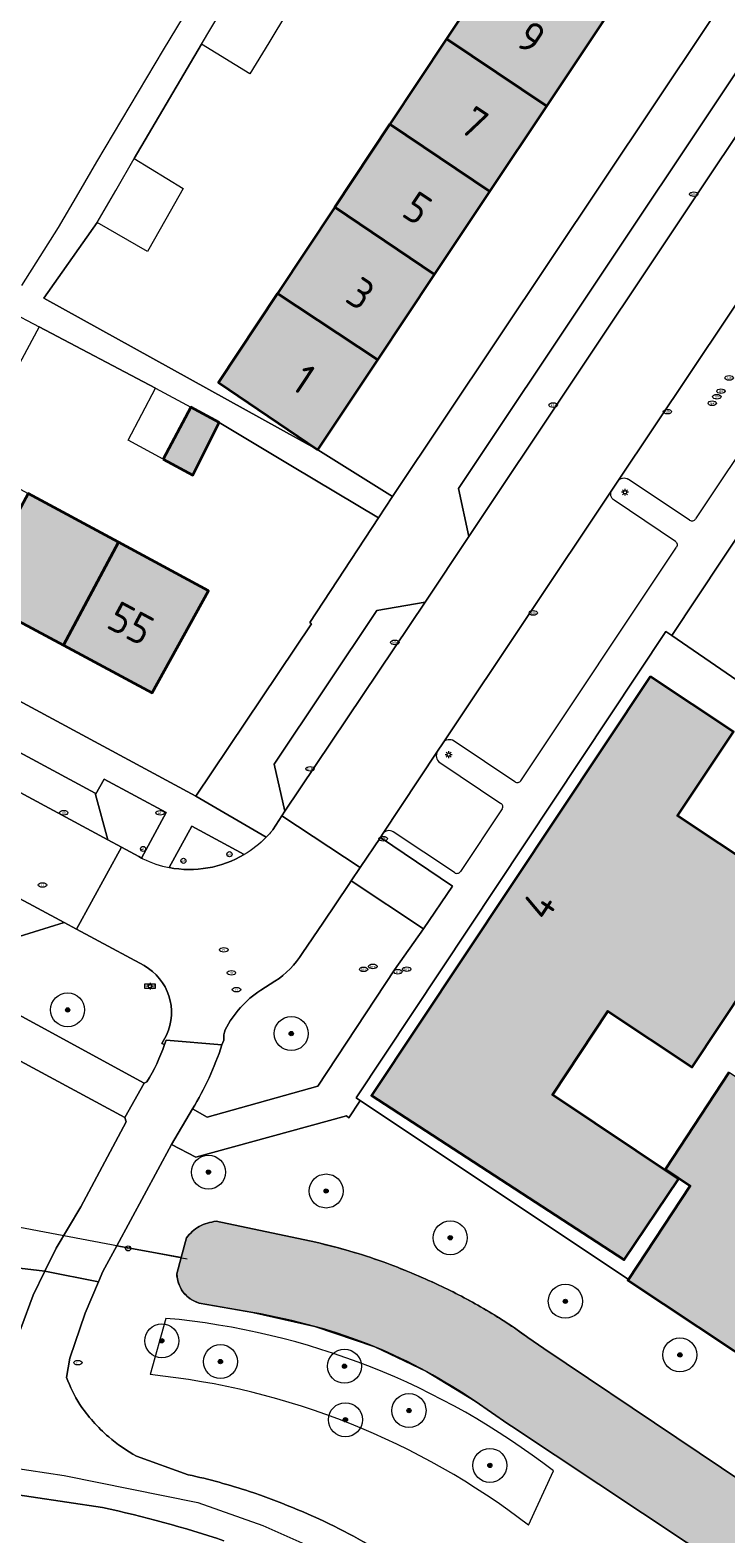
# Model space of a CAD drawing. Header units: metres. Extents: x 125349 to 128236, y 501602 to 503797.
# Tile 16 of 256: x 126282 to 126323, y 502087 to 502176. Entities that reach past the tile are written whole.
import ezdxf
from ezdxf.enums import TextEntityAlignment as Align

# ---------------------------------------------------------------- set-up
doc = ezdxf.new("R2010")
doc.units = ezdxf.units.M
doc.layers.get('0').update_dxf_attribs({"linetype": 'CONTINUOUS'})
for name, color, linetype, lineweight in [('B-WE-GK-BESCHOEIING-G', 130, 'GK-BESCHOEIING-SO', 18), ('B-WE-GR-BEPLANTING_CULTUUR_BODEMBEDEKKER-GV', 90, 'CONTINUOUS', 18), ('B-WE-GR-BEPLANTING_CULTUUR_HEESTERS-GV', 90, 'CONTINUOUS', 18), ('B-WE-GR-BOOM-S-500', 90, 'CONTINUOUS', 18), ('B-WE-GR-GROENVOORZIENING-GV', 80, 'CONTINUOUS', 18), ('B-WE-IE-MEUBILAIR-S', 7, 'CONTINUOUS', 18), ('B-WE-IE-TERREINAFSCHEIDING_KUNSTMATIG_HEKWERK-G', 20, 'IE-TERREINAFSCHEIDING_KUNSTMATIG-SO', 18), ('B-WE-KW-KUNSTWERK_DUIKER-G', 170, 'CONTINUOUS', 18), ('B-WE-OG-BEBOUWING-GV', 7, 'CONTINUOUS', 35), ('B-WE-OG-BEBOUWING-T18', 10, 'CONTINUOUS', 18), ('B-WE-OG-TERREIN_BEGROEID-GV', 7, 'CONTINUOUS', 18), ('B-WE-OG-TERREIN_ERF-GV', 7, 'CONTINUOUS', 18), ('B-WE-OG-WATER_SLOOT-GV', 120, 'CONTINUOUS', 18), ('B-WE-VH-GESLOTENVERHARDING_ASFALT-GV', 10, 'CONTINUOUS', 18), ('B-WE-VH-OPENVERHARDING-GV', 90, 'CONTINUOUS', 18), ('B-WE-VH-OPENVERHARDING_BETONSTRAATSTEEN-GV', 90, 'CONTINUOUS', 18), ('B-WE-VW-MARKERING_PICTOGRAM-G', 7, 'CONTINUOUS', 18)]:
    doc.layers.add(name, color=color, linetype=linetype, lineweight=lineweight)
doc.layers.add('B-WE-OG-BEBOUWING-V', color=7, linetype='CONTINUOUS', lineweight=18, true_color=0xcc646e)
doc.layers.add('B-WE-OG-WATER_SLOOT-V', color=7, linetype='CONTINUOUS', lineweight=18, true_color=0x73e9ff)
doc.styles.add('NLCS-ISO', font='NLCS-ISO.ttf')
doc.styles.add('NLCS-ISO-M1000-T18', font='NLCS-ISO.ttf', dxfattribs={"height": 1.8})
doc.linetypes.add('GK-BESCHOEIING-SO', pattern='A,18,-3,[1,NLCS.SHX,S=0.6,R=0,X=0,Y=0],-3', length=24)
doc.linetypes.add('IE-TERREINAFSCHEIDING_KUNSTMATIG-SO', pattern='A,4,[82,NLCS.SHX,S=0.75,R=90,X=0,Y=0],4,-2', length=10)

# ---------------------------------------------------------------- blocks, each defined once
blk = doc.blocks.new('SIE-MEUBILAIR_BORD_STRAATNAAM-SO')
blk.add_lwpolyline([(-1.62, -0.62), (1.62, -0.62), (1.62, 0.62), (-1.62, 0.62)], close=True)
at = {"style": 'NLCS-ISO'}
blk.add_text('straat', height=0.75, dxfattribs=at).set_placement((0, 0.08), align=Align.MIDDLE_CENTER)
blk = doc.blocks.new('SIE-MEUBILAIR_PAAL_AFSLUITPAAL-SO')
blk.add_circle((0, 0), 0.75)
at = {"style": 'NLCS-ISO'}
blk.add_text('af', height=0.75, dxfattribs=at).set_placement((0, 0.05), align=Align.MIDDLE_CENTER)
blk = doc.blocks.new('SIE-MEUBILAIR_PAAL_LICHTMAST-SO')
for points in [[(-0.62, 0), (-1, 0)], [(-0.71, 0.71), (-0.44, 0.44)], [(0, 1), (0, 0.62)], [(0.44, 0.44), (0.71, 0.71)], [(1, 0), (0.62, 0)], [(-0.71, -0.71), (-0.44, -0.44)], [(0, -0.62), (0, -1)], [(0.44, -0.44), (0.71, -0.71)]]:
    blk.add_lwpolyline(points)
blk.add_circle((0, 0), 0.5)
blk = doc.blocks.new('SIE-MEUBILAIR_PUT_GASPUT-SO')
blk.add_ellipse((0, 0), major_axis=(1.25, 0), ratio=0.54)
at = {"style": 'NLCS-ISO'}
blk.add_text('gas ', height=0.75, dxfattribs=at).set_placement((0.53, 0.16), align=Align.MIDDLE_CENTER)
blk = doc.blocks.new('SIE-MEUBILAIR_PUT_KOLK-SO')
blk.add_ellipse((0, 0), major_axis=(1.25, 0), ratio=0.54)
at = {"style": 'NLCS-ISO'}
blk.add_text('klk', height=0.75, dxfattribs=at).set_placement((0.03, 0), align=Align.MIDDLE_CENTER)
blk = doc.blocks.new('SIE-MEUBILAIR_PUT_BRANDSTOFPUT-SO')
blk.add_ellipse((0, 0), major_axis=(1.25, 0), ratio=0.54)
at = {"style": 'NLCS-ISO'}
blk.add_text('brs', height=0.75, dxfattribs=at).set_placement((0.03, 0), align=Align.MIDDLE_CENTER)
blk = doc.blocks.new('SIE-MEUBILAIR_PUT_WATERLEIDINGPUT-SO')
blk.add_ellipse((0, 0), major_axis=(1.25, 0), ratio=0.54)
at = {"style": 'NLCS-ISO'}
blk.add_text('wl', height=0.75, dxfattribs=at).set_placement((-0.14, 0), align=Align.MIDDLE_CENTER)
blk = doc.blocks.new('SIE-MEUBILAIR_PUT_RIOOLPUT-SO')
blk.add_ellipse((0, 0), major_axis=(1.25, 0), ratio=0.54)
at = {"style": 'NLCS-ISO'}
blk.add_text('ri', height=0.75, dxfattribs=at).set_placement((-0.04, 0.07), align=Align.MIDDLE_CENTER)
blk = doc.blocks.new('SIE-MEUBILAIR_PUT_DRAINAGEPUT-SO')
blk.add_ellipse((0, 0), major_axis=(1.25, 0), ratio=0.54)
at = {"style": 'NLCS-ISO'}
blk.add_text('dr', height=0.75, dxfattribs=at).set_placement((0.03, 0), align=Align.MIDDLE_CENTER)
blk = doc.blocks.new('SGR-BOOM_01-SO')
at = {"linetype": 'ByBlock', "lineweight": 18}
h = blk.add_hatch(color=0, dxfattribs=at)
h.dxf.hatch_style = 1
edge = h.paths.add_edge_path()
edge.add_arc((0, 0), 0.25, 0, 360)
at = {"color": 0, "linetype": 'ByBlock', "lineweight": 18}
for radius in [2, 0.25]:
    blk.add_circle((0, 0), radius, dxfattribs=at)

msp = doc.modelspace()

# ---------------------------------------------------------------- hatches: boundary and pattern name
at = {"layer": 'B-WE-OG-BEBOUWING-V'}
for points in [[(126309.732, 502180.406), (126306.411, 502175.398), (126312.316, 502171.449), (126315.643, 502176.445)], [(126303.086, 502170.384), (126308.969, 502166.422), (126312.316, 502171.449), (126306.411, 502175.398)], [(126305.723, 502161.547), (126308.969, 502166.422), (126303.086, 502170.384), (126299.851, 502165.505)], [(126305.723, 502161.547), (126299.851, 502165.505), (126296.489, 502160.434), (126302.376, 502156.522)], [(126298.853, 502151.231), (126302.376, 502156.522), (126296.489, 502160.434), (126293.015, 502155.196)], [(126289.756, 502150.696), (126291.5, 502149.75), (126293.058, 502152.846), (126291.386, 502153.743)], [(126287.139, 502145.805), (126281.824, 502148.676), (126278.547, 502142.62), (126283.9, 502139.75)], [(126283.9, 502139.75), (126289.113, 502136.955), (126292.43, 502142.947), (126287.139, 502145.805)], [(126318.391, 502137.902), (126302.019, 502113.264), (126316.867, 502103.604), (126320.05, 502108.355), (126312.647, 502113.315), (126315.911, 502118.229), (126320.867, 502114.938), (126327.411, 502124.792), (126320.004, 502129.717), (126323.297, 502134.648)], [(126340.972, 502125.443), (126335.585, 502129.115), (126335.703, 502129.289), (126335.439, 502129.469), (126330.712, 502122.535), (126337.408, 502117.945), (126337.629, 502118.247), (126338.703, 502117.515), (126340.447, 502116.326), (126337.438, 502111.979), (126336.639, 502112.481), (126335.635, 502111.034), (126334.28, 502109.087), (126333.326, 502107.74), (126323.046, 502114.642), (126319.29, 502108.944), (126320.748, 502107.958), (126317.111, 502102.46), (126317.083, 502102.418), (126331.633, 502092.743), (126332.687, 502094.29), (126345.362, 502085.757), (126349.73, 502092.297), (126347.984, 502093.451), (126352.101, 502099.391), (126355.793, 502096.977), (126364.365, 502110.085), (126357.416, 502114.677), (126357.263, 502114.45), (126357.487, 502114.299), (126356.481, 502112.807), (126353.618, 502114.694), (126349.275, 502117.556), (126342.884, 502121.767), (126340.951, 502123.085), (126342.173, 502124.878), (126341.909, 502125.059), (126341.79, 502124.885)]]:
    msp.add_hatch(color=256, dxfattribs=at).paths.add_polyline_path(points)
at = {"layer": 'B-WE-OG-WATER_SLOOT-V'}
h = msp.add_hatch(color=256, dxfattribs=at)
edge = h.paths.add_edge_path()
edge.add_line((126290.823, 502103.735), (126290.566, 502102.789))
edge.add_arc((126292.534, 502102.868), 1.97, 182.30705, 215.37095)
edge.add_arc((126292.517, 502102.978), 2.022, 218.17809, 251.80576)
edge.add_line((126291.886, 502101.057), (126295.04, 502100.503))
edge.add_arc((126289.226, 502065.905), 35.083, 68.26963, 80.46069, ccw=False)
edge.add_arc((126288.943, 502067.063), 34.119, 55.83763, 67.10797, ccw=False)
edge.add_line((126308.102, 502095.295), (126310.016, 502093.967))
edge.add_line((126310.016, 502093.967), (126310.234, 502093.822))
edge.add_line((126310.234, 502093.822), (126343.558, 502071.698))
edge.add_line((126343.558, 502071.698), (126343.776, 502071.553))
edge.add_arc((126344.418, 502073.098), 1.673, 247.44985, 285.76206)
edge.add_arc((126344.126, 502073.032), 1.714, 295.78877, 333.84882)
edge.add_line((126345.665, 502072.276), (126345.738, 502072.38))
edge.add_line((126345.738, 502072.38), (126346.005, 502072.759))
edge.add_line((126346.005, 502072.759), (126346.345, 502073.242))
edge.add_line((126346.345, 502073.242), (126346.6, 502073.691))
edge.add_line((126346.6, 502073.691), (126346.77, 502074.111))
edge.add_line((126346.77, 502074.111), (126346.791, 502074.56))
edge.add_arc((126345.341, 502074.313), 1.471, 9.67568, 50.32869)
edge.add_line((126346.28, 502075.445), (126345.339, 502076.078))
edge.add_line((126345.339, 502076.078), (126327.779, 502087.889))
edge.add_line((126327.779, 502087.889), (126312.148, 502098.402))
edge.add_line((126312.148, 502098.402), (126311.207, 502099.035))
edge.add_arc((126294.182, 502075.899), 28.725, 53.65162, 59.90184)
edge.add_arc((126288.528, 502065.854), 40.252, 60.10969, 64.31175)
edge.add_arc((126283.684, 502053.111), 53.848, 65.5444, 69.31538)
edge.add_arc((126290.482, 502068.817), 36.761, 70.58087, 77.01318)
edge.add_line((126298.743, 502104.638), (126292.879, 502105.879))
edge.add_arc((126293.333, 502102.661), 3.25, 98.02802, 116.55589)
edge.add_arc((126293.313, 502103.235), 2.738, 121.56295, 142.59891)
edge.add_line((126291.138, 502104.898), (126290.823, 502103.735))

# ---------------------------------------------------------------- linework, layer by layer
at = {"layer": 'B-WE-GK-BESCHOEIING-G', "flags": 128}
msp.add_lwpolyline([(126346.28, 502075.445), (126345.339, 502076.078), (126312.148, 502098.402), (126311.207, 502099.035), (126310.355, 502099.639), (126309.481, 502100.211), (126308.587, 502100.751), (126307.728, 502101.231), (126306.857, 502101.69), (126305.976, 502102.127), (126304.895, 502102.604), (126303.805, 502103.058), (126302.704, 502103.487), (126301.398, 502103.92), (126300.077, 502104.304), (126298.743, 502104.638), (126292.879, 502105.879), (126292.621, 502105.832), (126292.367, 502105.764), (126292.119, 502105.676), (126291.88, 502105.568), (126291.672, 502105.427), (126291.478, 502105.267), (126291.3, 502105.09), (126291.138, 502104.898), (126290.823, 502103.735), (126290.566, 502102.789), (126290.579, 502102.627), (126290.606, 502102.467), (126290.645, 502102.31), (126290.698, 502102.156), (126290.763, 502102.007), (126290.84, 502101.864), (126290.928, 502101.728), (126291.038, 502101.599), (126291.159, 502101.48), (126291.289, 502101.372), (126291.428, 502101.274), (126291.574, 502101.189), (126291.727, 502101.117), (126291.886, 502101.057), (126295.04, 502100.503), (126298.681, 502099.69), (126302.215, 502098.495), (126305.237, 502097.04), (126308.102, 502095.295), (126310.016, 502093.967), (126310.234, 502093.822), (126343.558, 502071.698), (126343.776, 502071.553), (126344.042, 502071.468), (126344.319, 502071.428), (126344.598, 502071.435), (126344.872, 502071.488), (126345.117, 502071.633), (126345.335, 502071.816), (126345.519, 502072.032), (126345.665, 502072.276), (126346.345, 502073.242), (126346.6, 502073.691), (126346.77, 502074.111)], dxfattribs=at)
at = {"layer": 'B-WE-GR-BEPLANTING_CULTUUR_BODEMBEDEKKER-GV', "flags": 128}
msp.add_lwpolyline([(126334.319, 502130.24), (126338.993, 502137.101), (126325.77, 502145.991), (126324.156, 502147.076), (126319.657, 502140.326)], close=True, dxfattribs=at)
at = {"layer": 'B-WE-GR-BEPLANTING_CULTUUR_HEESTERS-GV', "flags": 128}
msp.add_lwpolyline([(126301.346, 502126.678), (126300.815, 502125.885), (126305.071, 502123.072), (126306.767, 502125.581), (126302.531, 502128.446)], close=True, dxfattribs=at)
for points in [[(126291.483, 502112.478), (126292.356, 502111.999), (126298.853, 502113.82), (126303.369, 502120.659), (126305.071, 502123.072), (126300.815, 502125.885), (126300.674, 502125.675), (126299.194, 502123.466)], [(126299.194, 502123.466), (126297.943, 502121.624)], [(126296.334, 502119.993), (126295.5, 502119.462)], [(126293.327, 502116.52), (126293.219, 502116.241)], [(126317.111, 502102.46), (126301.353, 502112.97), (126301.325, 502112.928), (126300.684, 502111.964), (126300.538, 502112.071), (126291.692, 502109.644), (126290.256, 502110.385)], [(126290.256, 502110.385), (126287.037, 502104.427), (126290.823, 502103.735), (126291.138, 502104.898)], [(126292.879, 502105.879), (126298.743, 502104.638)], [(126311.207, 502099.035), (126312.148, 502098.402), (126327.779, 502087.889), (126329.89, 502090.88), (126330.485, 502090.472), (126331.633, 502092.743), (126317.083, 502102.418), (126317.111, 502102.46)]]:
    msp.add_lwpolyline(points, dxfattribs=at)
at = {"layer": 'B-WE-GR-BEPLANTING_CULTUUR_HEESTERS-GV'}
for points in [[(126297.943, 502121.624, -0.112345), (126296.334, 502119.993)], [(126295.5, 502119.462, 0.132734), (126293.416, 502117.139)], [(126293.416, 502117.139, 0.111261), (126293.327, 502116.52)], [(126293.219, 502116.241, -0.058414), (126291.483, 502112.478)], [(126291.138, 502104.898, -0.092045), (126291.88, 502105.568)], [(126291.88, 502105.568, -0.08102), (126292.879, 502105.879)], [(126298.743, 502104.638, -0.028074), (126302.704, 502103.487)], [(126302.704, 502103.487, -0.016455), (126305.976, 502102.127)], [(126305.976, 502102.127, -0.018337), (126308.587, 502100.751)], [(126308.587, 502100.751, -0.027278), (126311.207, 502099.035)]]:
    msp.add_lwpolyline(points, format="xyb", dxfattribs=at)
at = {"layer": 'B-WE-GR-GROENVOORZIENING-GV', "flags": 128}
msp.add_lwpolyline([(126285.793, 502130.972), (126286.507, 502128.3), (126287.308, 502127.869), (126288.331, 502127.319), (126288.485, 502127.236), (126289.944, 502129.906), (126286.297, 502131.87)], close=True, dxfattribs=at)
for points in [[(126294.525, 502127.439), (126291.441, 502129.1), (126290.116, 502126.675)], [(126284.673, 502123.044), (126283.935, 502123.441), (126281.29, 502122.62), (126280.867, 502121.917), (126271.283, 502127.07), (126269.759, 502124.287), (126288.656, 502114.004)], [(126288.644, 502120.906), (126285.724, 502122.478), (126284.673, 502123.044)], [(126289.847, 502116.271), (126289.695, 502116.335), (126289.951, 502116.821)], [(126288.656, 502114.004), (126288.808, 502114.067)], [(126290.566, 502102.789), (126290.823, 502103.735), (126287.037, 502104.427), (126286.224, 502102.923), (126285.96, 502102.307)], [(126281.387, 502099.572), (126282.114, 502101.534), (126282.804, 502102.941), (126277.479, 502103.576)], [(126285.96, 502102.307), (126285.174, 502100.47), (126284.282, 502097.83), (126284.089, 502096.695)], [(126295.04, 502100.503), (126291.886, 502101.057)], [(126289.918, 502100.167), (126288.994, 502096.856)], [(126310.234, 502093.822), (126310.016, 502093.967), (126308.102, 502095.295)], [(126343.776, 502071.553), (126343.558, 502071.698), (126310.234, 502093.822)], [(126288.196, 502092.056), (126291.234, 502090.97)], [(126311.245, 502088.002), (126312.703, 502091.191)]]:
    msp.add_lwpolyline(points, dxfattribs=at)
at = {"layer": 'B-WE-GR-GROENVOORZIENING-GV'}
for points in [[(126290.116, 502126.675, 0.18374), (126294.525, 502127.439)], [(126289.951, 502116.821, 0.395369), (126288.644, 502120.906)], [(126288.808, 502114.067, 0.05581), (126289.847, 502116.271)], [(126290.928, 502101.728, -0.145278), (126290.566, 502102.789)], [(126291.886, 502101.057, -0.147791), (126290.928, 502101.728)], [(126312.703, 502091.191, 0.143346), (126289.918, 502100.167)], [(126302.215, 502098.495, 0.053244), (126295.04, 502100.503)], [(126308.102, 502095.295, 0.049216), (126302.215, 502098.495)], [(126284.089, 502096.695, 0.056079), (126284.86, 502095.11)], [(126311.245, 502088.002, 0.139575), (126288.994, 502096.856)], [(126284.86, 502095.11, 0.06538), (126286.561, 502093.201)], [(126286.561, 502093.201, 0.050441), (126288.196, 502092.056)], [(126291.234, 502090.97, -0.025809), (126294.844, 502089.987)], [(126294.844, 502089.987, -0.030321), (126299.824, 502087.942)], [(126299.824, 502087.942, -0.033073), (126308.529, 502082.706)]]:
    msp.add_lwpolyline(points, format="xyb", dxfattribs=at)
at = {"layer": 'B-WE-IE-TERREINAFSCHEIDING_KUNSTMATIG_HEKWERK-G', "flags": 128}
msp.add_lwpolyline([(126301.103, 502113.137), (126317.111, 502102.46)], dxfattribs=at)
at = {"layer": 'B-WE-KW-KUNSTWERK_DUIKER-G', "flags": 128}
msp.add_lwpolyline([(126279.45, 502105.881), (126291.17, 502103.672)], dxfattribs=at)
at = {"layer": 'B-WE-OG-BEBOUWING-GV', "flags": 128}
for points in [[(126309.732, 502180.406), (126306.411, 502175.398), (126312.316, 502171.449), (126315.643, 502176.445)], [(126303.086, 502170.384), (126308.969, 502166.422), (126312.316, 502171.449), (126306.411, 502175.398)], [(126305.723, 502161.547), (126308.969, 502166.422), (126303.086, 502170.384), (126299.851, 502165.505)], [(126305.723, 502161.547), (126299.851, 502165.505), (126296.489, 502160.434), (126302.376, 502156.522)], [(126298.853, 502151.231), (126302.376, 502156.522), (126296.489, 502160.434), (126293.015, 502155.196)], [(126289.756, 502150.696), (126291.5, 502149.75), (126293.058, 502152.846), (126291.386, 502153.743)], [(126287.139, 502145.805), (126281.824, 502148.676), (126278.547, 502142.62), (126283.9, 502139.75)], [(126283.9, 502139.75), (126289.113, 502136.955), (126292.43, 502142.947), (126287.139, 502145.805)], [(126318.391, 502137.902), (126302.019, 502113.264), (126316.867, 502103.604), (126320.05, 502108.355), (126312.647, 502113.315), (126315.911, 502118.229), (126320.867, 502114.938), (126327.411, 502124.792), (126320.004, 502129.717), (126323.297, 502134.648)]]:
    msp.add_lwpolyline(points, close=True, dxfattribs=at)
msp.add_lwpolyline([(126323.046, 502114.642), (126319.29, 502108.944), (126320.748, 502107.958), (126317.111, 502102.46), (126317.083, 502102.418), (126331.633, 502092.743)], dxfattribs=at)
at = {"layer": 'B-WE-OG-TERREIN_BEGROEID-GV', "flags": 128}
for points in [[(126287.505, 502111.968), (126249.713, 502132.389), (126239.351, 502112.752), (126248.106, 502112.303), (126253.16, 502111.911), (126259.067, 502111.279)], [(126278.384, 502103.873), (126277.944, 502103.689), (126277.479, 502103.576), (126282.804, 502102.941), (126283.467, 502104.294), (126284.923, 502106.728), (126287.587, 502111.721), (126287.505, 502111.968)]]:
    msp.add_lwpolyline(points, dxfattribs=at)
at = {"layer": 'B-WE-OG-TERREIN_ERF-GV', "flags": 128}
for points in [[(126302.376, 502156.522), (126298.853, 502151.231), (126303.24, 502148.501), (126343.348, 502208.565), (126338.974, 502211.481), (126335.634, 502206.466), (126332.28, 502201.429), (126328.959, 502196.441), (126325.595, 502191.39), (126322.305, 502186.45), (126319.054, 502181.567), (126315.643, 502176.445), (126312.316, 502171.449), (126308.969, 502166.422), (126305.723, 502161.547)], [(126283.9, 502139.75), (126278.547, 502142.62), (126273.293, 502145.437), (126267.896, 502148.33), (126262.675, 502151.13), (126257.064, 502154.138), (126260.432, 502160.23), (126265.973, 502157.237), (126271.198, 502154.415), (126276.523, 502151.539), (126281.824, 502148.676), (126287.139, 502145.805), (126292.43, 502142.947), (126289.113, 502136.955)], [(126317.111, 502102.46), (126320.748, 502107.958), (126319.29, 502108.944), (126323.046, 502114.642), (126333.326, 502107.74), (126334.28, 502109.087), (126335.635, 502111.034), (126336.639, 502112.481), (126337.438, 502111.979), (126340.447, 502116.326), (126338.703, 502117.515), (126337.629, 502118.247), (126337.408, 502117.945), (126330.712, 502122.535), (126335.439, 502129.469), (126334.319, 502130.24), (126319.657, 502140.326), (126319.322, 502140.557), (126301.103, 502113.137), (126301.353, 502112.97)], [(126318.391, 502137.902), (126323.297, 502134.648), (126320.004, 502129.717), (126327.411, 502124.792), (126320.867, 502114.938), (126315.911, 502118.229), (126312.647, 502113.315), (126320.05, 502108.355), (126316.867, 502103.604), (126302.019, 502113.264)]]:
    msp.add_lwpolyline(points, close=True, dxfattribs=at)
for points in [[(126297.078, 502176.987), (126295.973, 502175.165), (126294.867, 502173.342), (126292.022, 502175.1), (126288.053, 502168.36), (126290.948, 502166.602), (126289.922, 502164.806), (126288.838, 502162.907), (126285.893, 502164.615), (126282.745, 502160.159), (126298.853, 502151.231), (126293.015, 502155.196), (126296.489, 502160.434), (126299.851, 502165.505), (126303.086, 502170.384), (126306.411, 502175.398), (126309.732, 502180.406)], [(126280.695, 502159.416), (126282.475, 502158.473), (126289.314, 502154.855), (126291.386, 502153.743), (126293.058, 502152.846), (126297.359, 502150.267), (126302.415, 502147.234), (126303.24, 502148.501), (126298.853, 502151.231), (126282.745, 502160.159), (126285.893, 502164.615), (126286.973, 502166.487), (126288.053, 502168.36), (126292.022, 502175.1), (126293.107, 502176.93)], [(126290.935, 502176.7), (126289.772, 502174.756), (126285.853, 502168.165), (126284.789, 502166.356), (126283.592, 502164.321), (126281.437, 502160.894)], [(126252.29, 502152.118), (126291.68, 502130.865), (126298.479, 502141.006), (126298.395, 502141.083), (126302.415, 502147.234), (126297.359, 502150.267), (126293.058, 502152.846), (126291.5, 502149.75), (126289.756, 502150.696), (126287.706, 502151.809), (126289.314, 502154.855), (126282.475, 502158.473), (126280.867, 502155.477)], [(126286.191, 502089.044), (126282, 502089.673), (126277.81, 502090.303), (126273.241, 502091.029), (126268.662, 502091.693), (126263.646, 502092.349), (126258.62, 502092.923), (126239.127, 502094.27), (126221.197, 502095.125), (126196.12, 502095.913)]]:
    msp.add_lwpolyline(points, dxfattribs=at)
at = {"layer": 'B-WE-OG-TERREIN_ERF-GV'}
msp.add_lwpolyline([(126293.337, 502087.091, 0.027313), (126286.191, 502089.044)], format="xyb", dxfattribs=at)
at = {"layer": 'B-WE-OG-WATER_SLOOT-GV'}
for points in [[(126291.88, 502105.568, 0.092045), (126291.138, 502104.898)], [(126292.879, 502105.879, 0.08102), (126291.88, 502105.568)], [(126302.704, 502103.487, 0.028074), (126298.743, 502104.638)], [(126305.976, 502102.127, 0.016455), (126302.704, 502103.487)], [(126290.566, 502102.789, 0.145278), (126290.928, 502101.728)], [(126290.928, 502101.728, 0.147791), (126291.886, 502101.057)], [(126308.587, 502100.751, 0.018337), (126305.976, 502102.127)], [(126295.04, 502100.503, -0.053244), (126302.215, 502098.495)], [(126311.207, 502099.035, 0.027278), (126308.587, 502100.751)], [(126302.215, 502098.495, -0.049216), (126308.102, 502095.295)]]:
    msp.add_lwpolyline(points, format="xyb", dxfattribs=at)
at = {"layer": 'B-WE-OG-WATER_SLOOT-GV', "flags": 128}
for points in [[(126298.743, 502104.638), (126292.879, 502105.879)], [(126291.138, 502104.898), (126290.823, 502103.735)], [(126290.823, 502103.735), (126290.566, 502102.789)], [(126291.886, 502101.057), (126295.04, 502100.503)], [(126312.148, 502098.402), (126311.207, 502099.035)], [(126346.28, 502075.445), (126345.339, 502076.078), (126327.779, 502087.889), (126312.148, 502098.402)], [(126308.102, 502095.295), (126310.016, 502093.967), (126310.234, 502093.822), (126343.558, 502071.698)]]:
    msp.add_lwpolyline(points, dxfattribs=at)
at = {"layer": 'B-WE-VH-GESLOTENVERHARDING_ASFALT-GV', "flags": 128}
for points in [[(126285.96, 502102.307), (126282.804, 502102.941), (126282.114, 502101.534), (126281.387, 502099.572), (126280.826, 502098.59), (126279.269, 502096.875), (126277.647, 502095.772), (126275.796, 502094.514), (126268.96, 502094.928), (126266.263, 502095.258), (126263.565, 502095.587), (126259.337, 502096.063), (126255.106, 502096.503), (126249.975, 502096.894), (126244.837, 502097.162), (126239.879, 502097.413), (126235.276, 502097.607), (126234.919, 502097.622), (126229.427, 502097.86)], [(126284.089, 502096.695), (126284.282, 502097.83), (126285.174, 502100.47), (126285.96, 502102.307)], [(126196.12, 502095.913), (126221.197, 502095.125), (126239.127, 502094.27), (126258.62, 502092.923), (126263.646, 502092.349), (126268.662, 502091.693), (126273.241, 502091.029), (126277.81, 502090.303), (126282, 502089.673), (126286.191, 502089.044)], [(126291.234, 502090.97), (126288.196, 502092.056)]]:
    msp.add_lwpolyline(points, dxfattribs=at)
at = {"layer": 'B-WE-VH-GESLOTENVERHARDING_ASFALT-GV'}
for points in [[(126284.86, 502095.11, -0.056079), (126284.089, 502096.695)], [(126286.561, 502093.201, -0.06538), (126284.86, 502095.11)], [(126288.196, 502092.056, -0.050441), (126286.561, 502093.201)], [(126294.844, 502089.987, 0.025809), (126291.234, 502090.97)], [(126299.824, 502087.942, 0.030321), (126294.844, 502089.987)], [(126286.191, 502089.044, -0.027313), (126293.337, 502087.091)], [(126308.529, 502082.706, 0.033073), (126299.824, 502087.942)]]:
    msp.add_lwpolyline(points, format="xyb", dxfattribs=at)
at = {"layer": 'B-WE-VH-OPENVERHARDING-GV', "flags": 128}
for points in [[(126296.213, 502128.898), (126296.744, 502129.722), (126296.923, 502130), (126296.295, 502132.761), (126302.332, 502141.782), (126305.173, 502142.29), (126307.735, 502146.148), (126307.125, 502148.961), (126346.732, 502208.364), (126349.576, 502208.871), (126352.955, 502213.937), (126353.604, 502214.91), (126349.351, 502217.555), (126343.348, 502208.565), (126303.24, 502148.501), (126302.415, 502147.234), (126298.395, 502141.083), (126298.479, 502141.006), (126291.68, 502130.865), (126295.817, 502128.453)], [(126290.256, 502110.385), (126291.692, 502109.644), (126300.538, 502112.071), (126300.684, 502111.964), (126301.325, 502112.928), (126301.353, 502112.97), (126301.103, 502113.137), (126319.322, 502140.557), (126319.657, 502140.326), (126324.156, 502147.076), (126334.367, 502162.397), (126335.373, 502163.907), (126335.286, 502163.967)], [(126325.068, 502162.236), (126316.489, 502149.391)], [(126328.891, 502158.913), (126321.059, 502147.182)], [(126209.385, 502154.199), (126238.824, 502138.493), (126238.732, 502138.309), (126241.212, 502136.982), (126245.854, 502134.474), (126249.713, 502132.389), (126287.505, 502111.968), (126288.656, 502114.004), (126269.759, 502124.287), (126268.552, 502124.939), (126242.542, 502139.036), (126245.331, 502144.279), (126242.274, 502145.928), (126241.572, 502146.303), (126238.652, 502140.843), (126229.778, 502145.594)], [(126295.817, 502128.453), (126291.68, 502130.865), (126252.29, 502152.118), (126250.653, 502153.026)], [(126243.438, 502151.548), (126244.42, 502151.015), (126247.15, 502151.88), (126285.771, 502131.054), (126285.793, 502130.972), (126286.297, 502131.87), (126289.944, 502129.906), (126288.485, 502127.236)], [(126320.713, 502147.111), (126317.109, 502149.507)], [(126316.141, 502148.873), (126306.219, 502134.011)], [(126316.489, 502149.391), (126316.141, 502148.873)], [(126319.881, 502145.855), (126316.28, 502148.269)], [(126310.797, 502131.784), (126319.939, 502145.521)], [(126306.219, 502134.011), (126305.888, 502133.511)], [(126306.861, 502134.133), (126310.439, 502131.728)], [(126305.888, 502133.511), (126302.664, 502128.645)], [(126306.024, 502132.851), (126309.622, 502130.449)], [(126309.698, 502130.133), (126307.238, 502126.445)], [(126290.116, 502126.675), (126291.441, 502129.1), (126294.525, 502127.439)], [(126300.815, 502125.885), (126301.346, 502126.678), (126296.744, 502129.722), (126296.213, 502128.898)], [(126302.664, 502128.645), (126302.531, 502128.446), (126306.767, 502125.581), (126305.071, 502123.072), (126303.369, 502120.659), (126298.853, 502113.82), (126292.356, 502111.999), (126291.483, 502112.478), (126290.256, 502110.385)], [(126306.887, 502126.377), (126303.291, 502128.781)], [(126288.577, 502127.187), (126288.485, 502127.236), (126288.331, 502127.319), (126287.308, 502127.869), (126284.673, 502123.044), (126285.724, 502122.478)], [(126288.485, 502127.236), (126288.577, 502127.187)], [(126297.943, 502121.624), (126299.194, 502123.466), (126300.674, 502125.675), (126300.815, 502125.885)], [(126285.724, 502122.478), (126288.644, 502120.906)], [(126295.5, 502119.462), (126296.334, 502119.993)], [(126289.951, 502116.821), (126289.695, 502116.335), (126289.847, 502116.271), (126289.941, 502116.516), (126293.219, 502116.241), (126293.327, 502116.52)]]:
    msp.add_lwpolyline(points, dxfattribs=at)
at = {"layer": 'B-WE-VH-OPENVERHARDING-GV'}
for points in [[(126316.489, 502149.391, -0.41605), (126317.109, 502149.507)], [(126316.28, 502148.269, -0.418793), (126316.141, 502148.873)], [(126320.713, 502147.111, 0.471413), (126321.059, 502147.182)], [(126319.881, 502145.855, -0.388932), (126319.939, 502145.521)], [(126306.219, 502134.011, -0.417181), (126306.861, 502134.133)], [(126305.888, 502133.511, 0.39116), (126306.024, 502132.851)], [(126310.439, 502131.728, 0.419224), (126310.797, 502131.784)], [(126309.698, 502130.133, 0.455242), (126309.622, 502130.449)], [(126295.817, 502128.453, -0.065043), (126294.525, 502127.439)], [(126296.078, 502128.736, -0.01483), (126295.817, 502128.453)], [(126296.213, 502128.898, -0.009715), (126296.078, 502128.736)], [(126303.291, 502128.781, 0.39898), (126302.664, 502128.645)], [(126294.525, 502127.439, -0.18374), (126290.116, 502126.675)], [(126288.577, 502127.187, 0.064925), (126290.116, 502126.675)], [(126306.887, 502126.377, 0.427319), (126307.238, 502126.445)], [(126296.334, 502119.993, 0.112345), (126297.943, 502121.624)], [(126288.644, 502120.906, -0.395369), (126289.951, 502116.821)], [(126293.416, 502117.139, -0.132734), (126295.5, 502119.462)], [(126293.327, 502116.52, -0.111261), (126293.416, 502117.139)]]:
    msp.add_lwpolyline(points, format="xyb", dxfattribs=at)
at = {"layer": 'B-WE-VH-OPENVERHARDING_BETONSTRAATSTEEN-GV', "flags": 128}
for points in [[(126316.141, 502148.873), (126316.489, 502149.391), (126325.068, 502162.236), (126325.258, 502162.52), (126327.63, 502166.064), (126333.262, 502174.476), (126336.181, 502178.887), (126336.34, 502179.128), (126347.583, 502195.943), (126352.618, 502203.502), (126357.165, 502210.317), (126357.337, 502210.581), (126357.541, 502210.892), (126352.955, 502213.937), (126349.576, 502208.871), (126307.735, 502146.148), (126305.173, 502142.29), (126296.923, 502130), (126296.744, 502129.722), (126301.346, 502126.678), (126302.531, 502128.446), (126302.664, 502128.645), (126305.888, 502133.511), (126306.219, 502134.011)], [(126307.735, 502146.148), (126349.576, 502208.871), (126346.732, 502208.364), (126307.125, 502148.961)], [(126243.438, 502151.548), (126240.83, 502146.699), (126241.572, 502146.303), (126242.274, 502145.928), (126245.331, 502144.279), (126246.696, 502143.543), (126269.41, 502131.254), (126270.828, 502130.481), (126283.935, 502123.441), (126284.673, 502123.044), (126287.308, 502127.869), (126286.507, 502128.3), (126244.42, 502151.015)], [(126286.507, 502128.3), (126285.793, 502130.972), (126285.771, 502131.054), (126247.15, 502151.88), (126244.42, 502151.015)], [(126296.923, 502130), (126305.173, 502142.29), (126302.332, 502141.782), (126296.295, 502132.761)], [(126281.29, 502122.62), (126283.935, 502123.441), (126270.828, 502130.481), (126271.614, 502127.729), (126281.185, 502122.588)]]:
    msp.add_lwpolyline(points, close=True, dxfattribs=at)
at = {"layer": 'B-WE-VH-OPENVERHARDING_BETONSTRAATSTEEN-GV'}
for points in [[(126289.847, 502116.271, -0.05581), (126288.808, 502114.067)], [(126291.483, 502112.478, 0.058414), (126293.219, 502116.241)]]:
    msp.add_lwpolyline(points, format="xyb", dxfattribs=at)
at = {"layer": 'B-WE-VH-OPENVERHARDING_BETONSTRAATSTEEN-GV', "flags": 128}
for points in [[(126293.219, 502116.241), (126289.941, 502116.516), (126289.847, 502116.271)], [(126288.808, 502114.067), (126288.656, 502114.004), (126287.505, 502111.968), (126287.587, 502111.721), (126284.923, 502106.728), (126283.467, 502104.294), (126282.804, 502102.941)], [(126290.256, 502110.385), (126291.483, 502112.478)], [(126282.804, 502102.941), (126285.96, 502102.307), (126286.224, 502102.923), (126287.037, 502104.427), (126290.256, 502110.385)]]:
    msp.add_lwpolyline(points, dxfattribs=at)
at = {"layer": 'B-WE-VW-MARKERING_PICTOGRAM-G', "flags": 128}
msp.add_lwpolyline([(126133.497, 502118.913), (126155.639, 502108.704), (126167.816, 502103.661), (126176.119, 502100.708), (126182.024, 502099.355), (126189.773, 502098.064), (126196.354, 502097.633), (126204.288, 502097.326), (126218.987, 502096.711), (126235.901, 502096.034), (126248.632, 502095.419), (126255.213, 502094.989), (126263.147, 502094.066), (126283.953, 502090.932), (126291.807, 502089.33), (126295.621, 502087.977), (126299.495, 502086.255), (126303.37, 502084.225), (126307.245, 502081.642), (126324.589, 502069.772)], dxfattribs=at)

# ---------------------------------------------------------------- block references
at = {"layer": 'B-WE-GR-BOOM-S-500', "xscale": 0.5, "yscale": 0.5, "zscale": 0.5}
for p in [(126284.148, 502118.305), (126297.293, 502116.911), (126292.427, 502108.763), (126299.344, 502107.655), (126306.642, 502104.904), (126313.406, 502101.168), (126289.685, 502098.848), (126293.131, 502097.622), (126300.423, 502097.349), (126320.139, 502098.016), (126304.215, 502094.741), (126300.477, 502094.205), (126308.968, 502091.519)]:
    msp.add_blockref('SGR-BOOM_01-SO', p, dxfattribs=at)
at = {"layer": 'B-WE-IE-MEUBILAIR-S', "xscale": 0.2, "yscale": 0.2, "zscale": 0.2}
for name, p in [('SIE-MEUBILAIR_PUT_KOLK-SO', (126320.954, 502166.271)), ('SIE-MEUBILAIR_PUT_GASPUT-SO', (126322.556, 502154.687)), ('SIE-MEUBILAIR_PUT_GASPUT-SO', (126323.036, 502155.465)), ('SIE-MEUBILAIR_PUT_KOLK-SO', (126312.694, 502153.871)), ('SIE-MEUBILAIR_PUT_GASPUT-SO', (126322.043, 502153.978)), ('SIE-MEUBILAIR_PUT_GASPUT-SO', (126322.312, 502154.36)), ('SIE-MEUBILAIR_PUT_KOLK-SO', (126319.405, 502153.484)), ('SIE-MEUBILAIR_PAAL_LICHTMAST-SO', (126316.913, 502148.746)), ('SIE-MEUBILAIR_PUT_KOLK-SO', (126311.52, 502141.648)), ('SIE-MEUBILAIR_PUT_KOLK-SO', (126303.378, 502139.913)), ('SIE-MEUBILAIR_PAAL_LICHTMAST-SO', (126306.545, 502133.313)), ('SIE-MEUBILAIR_PUT_KOLK-SO', (126298.396, 502132.48)), ('SIE-MEUBILAIR_PUT_KOLK-SO', (126283.917, 502129.897)), ('SIE-MEUBILAIR_PUT_WATERLEIDINGPUT-SO', (126289.586, 502129.891)), ('SIE-MEUBILAIR_PUT_KOLK-SO', (126302.695, 502128.371)), ('SIE-MEUBILAIR_PAAL_AFSLUITPAAL-SO', (126288.58, 502127.771)), ('SIE-MEUBILAIR_PAAL_AFSLUITPAAL-SO', (126293.661, 502127.46)), ('SIE-MEUBILAIR_PAAL_AFSLUITPAAL-SO', (126290.955, 502127.07)), ('SIE-MEUBILAIR_PUT_RIOOLPUT-SO', (126282.666, 502125.649)), ('SIE-MEUBILAIR_PUT_RIOOLPUT-SO', (126293.334, 502121.834)), ('SIE-MEUBILAIR_PUT_DRAINAGEPUT-SO', (126293.774, 502120.484)), ('SIE-MEUBILAIR_PUT_BRANDSTOFPUT-SO', (126301.547, 502120.69)), ('SIE-MEUBILAIR_PUT_BRANDSTOFPUT-SO', (126302.089, 502120.86)), ('SIE-MEUBILAIR_PUT_BRANDSTOFPUT-SO', (126303.568, 502120.547)), ('SIE-MEUBILAIR_PUT_BRANDSTOFPUT-SO', (126304.08, 502120.701)), ('SIE-MEUBILAIR_BORD_STRAATNAAM-SO', (126288.997, 502119.699)), ('SIE-MEUBILAIR_PAAL_LICHTMAST-SO', (126288.997, 502119.699)), ('SIE-MEUBILAIR_PUT_RIOOLPUT-SO', (126294.078, 502119.496)), ('SIE-MEUBILAIR_PAAL_AFSLUITPAAL-SO', (126287.703, 502104.28)), ('SIE-MEUBILAIR_PUT_RIOOLPUT-SO', (126284.754, 502097.562))]:
    msp.add_blockref(name, p, dxfattribs=at)

# ---------------------------------------------------------------- texts
at = {"layer": 'B-WE-OG-BEBOUWING-T18', "style": 'NLCS-ISO-M1000-T18'}
for s, rotation, p in [('9', 326.3, (126311.401, 502175.488)), ('7', 326.3, (126308.058, 502170.467)), ('5', 326.3, (126304.715, 502165.446)), ('3', 326.3, (126301.371, 502160.425)), ('1', 326.4, (126298.028, 502155.404)), ('55', 331.8, (126287.86, 502141.031)), ('4', 56.3, (126311.871, 502124.476))]:
    msp.add_text(s, height=1.8, rotation=rotation, dxfattribs=at).set_placement(p, align=Align.MIDDLE)

doc.saveas('drawing.dxf')
